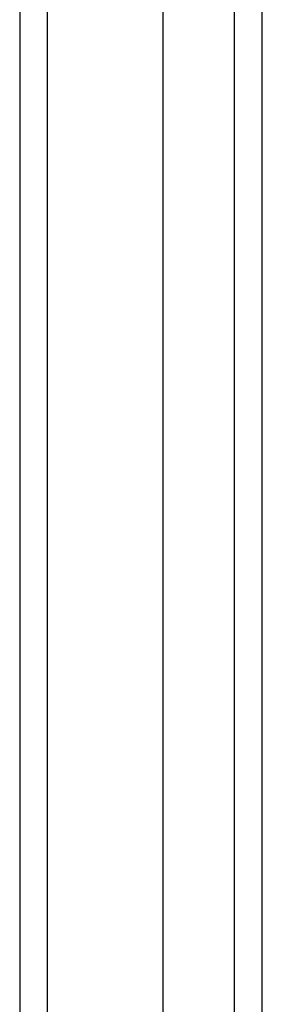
# Model space of a CAD drawing. Header units: inches. Extents: x 24 to 237, y 20 to 145.
# Tile 42 of 107: x 108.517 to 109.383, y 91.041 to 94.556. Entities that reach past the tile are written whole.
import ezdxf

# ---------------------------------------------------------------- set-up
doc = ezdxf.new("R2010")
doc.units = ezdxf.units.IN
doc.header["$MEASUREMENT"] = 0
doc.layers.add('Visible Edges(ANSI)', color=7, linetype='Continuous', lineweight=25)
doc.layers.add('Visible Tangent Edges(ANSI)', color=7, linetype='Continuous', lineweight=25)

msp = doc.modelspace()

# ---------------------------------------------------------------- linework, layer by layer
at = {"layer": 'Visible Edges(ANSI)'}
for p, q in [((108.5167, 98.526), (108.5167, 62.6821)), ((109.0285, 63.2918), (109.0285, 97.8745)), ((109.3828, 63.4803), (109.3828, 97.686))]:
    msp.add_line(p, q, dxfattribs=at)
at = {"layer": 'Visible Tangent Edges(ANSI)'}
for p, q in [((108.6157, 62.6821), (108.6157, 98.526)), ((109.2838, 63.3503), (109.2838, 97.816))]:
    msp.add_line(p, q, dxfattribs=at)

doc.saveas('drawing.dxf')
